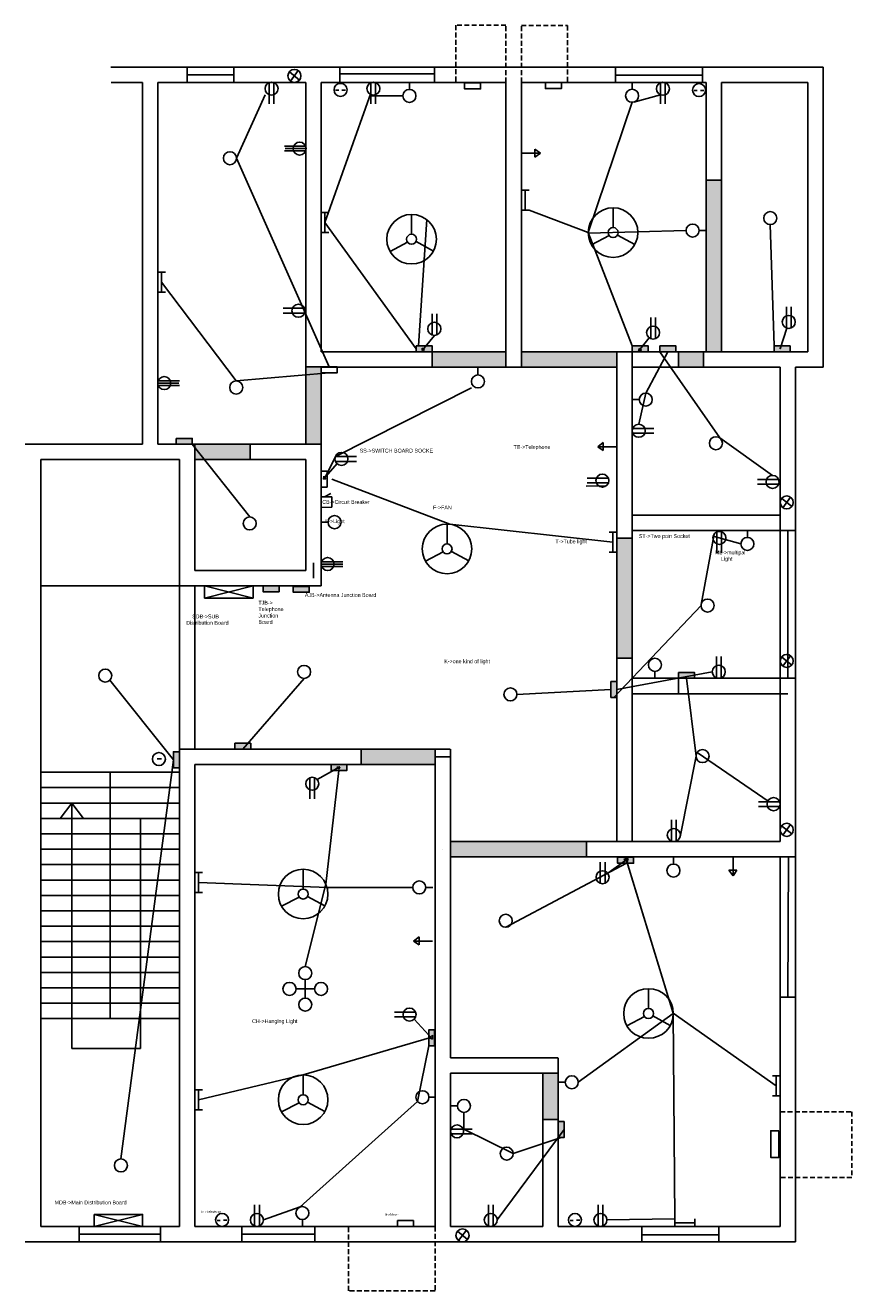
# Model space of a CAD drawing. Header units: inches. Extents: x 1860 to 11603, y -2530 to 624.
# Tile 5 of 9: x 8637 to 9173, y -1040 to -218. Entities that reach past the tile are written whole.
import ezdxf

# ---------------------------------------------------------------- set-up
doc = ezdxf.new("R2010")
doc.units = ezdxf.units.IN
doc.linetypes.add('ACAD_ISO02W100', pattern=[15, 12, -3])
doc.linetypes.add('HIDDEN2', pattern=[4.7625, 3.175, -1.5875])

msp = doc.modelspace()

# ---------------------------------------------------------------- hatches: boundary and pattern name
at = {"linetype": 'HIDDEN2'}
for points in [[(9089.05, -381.93), (9089.05, -318.43), (9079.05, -318.43), (9079.05, -381.93), (9079.05, -429.93), (9089.05, -429.93)], [(9077.29, -429.93), (9061.05, -429.93), (9061.05, -439.93), (9077.29, -439.93)], [(9001.36, -747.93), (8961.05, -747.93), (8913.05, -747.93), (8913.05, -757.93), (8961.05, -757.93), (9001.36, -757.93)]]:
    msp.add_hatch(color=2, dxfattribs=at).paths.add_polyline_path(points)
for color, points in [(5, [(8901.16, -426.1), (8897.09, -426.1), (8895.47, -428.13), (8896.21, -428.62), (8894.69, -429.12), (8894.69, -427.62), (8895.47, -428.13), (8897.09, -426.1), (8890.78, -426.1), (8890.78, -429.93), (8901.16, -429.93)]), (5, [(9041.42, -426.1), (9037.83, -426.1), (9036.11, -428.22), (9036.98, -428.93), (9035.13, -429.43), (9035.47, -427.7), (9036.11, -428.22), (9037.83, -426.1), (9031.05, -426.1), (9031.05, -429.93), (9041.42, -429.93)]), (5, [(9059.35, -426.1), (9048.98, -426.1), (9048.98, -429.93), (9059.35, -429.93)]), (5, [(9133.54, -426.1), (9127.68, -426.1), (9127.25, -427.43), (9127.54, -427.52), (9127.08, -427.97), (9126.99, -427.33), (9127.25, -427.43), (9127.68, -426.1), (9123.16, -426.1), (9123.16, -429.93), (9133.54, -429.93)]), (2, [(8949.05, -429.93), (8901.05, -429.93), (8901.05, -439.93), (8949.05, -439.93)]), (2, [(9021.05, -429.93), (9007.05, -429.93), (8959.05, -429.93), (8959.05, -439.93), (9007.05, -439.93), (9021.05, -439.93)]), (2, [(8829.05, -453.93), (8829.05, -439.93), (8829.05, -439.74), (8819.05, -439.74), (8819.05, -439.93), (8819.05, -453.93), (8819.05, -489.93), (8829.05, -489.93)]), (5, [(8745.42, -486.1), (8735.05, -486.1), (8735.05, -489.93), (8745.42, -489.93)]), (2, [(8783.05, -489.93), (8747.05, -489.93), (8747.05, -499.93), (8783.05, -499.93)]), (2, [(9031.05, -551.02), (9021.05, -551.02), (9021.05, -593.93), (9021.05, -628.9), (9031.05, -628.9), (9031.05, -593.93)]), (5, [(8801.77, -581.93), (8791.4, -581.93), (8791.4, -585.76), (8801.77, -585.76)]), (4, [(8821.36, -582.22), (8810.99, -582.22), (8810.99, -586.05), (8821.36, -586.05)]), (5, [(9071.42, -638.1), (9061.05, -638.1), (9061.05, -641.93), (9071.42, -641.93)]), (5, [(9021.05, -644.01), (9017.22, -644.01), (9017.22, -654.38), (9021.05, -654.38)]), (5, [(8737.05, -689.64), (8733.24, -689.64), (8733.24, -700.02), (8737.05, -700.02)]), (5, [(8783.42, -684.1), (8773.04, -684.1), (8773.04, -687.93), (8783.42, -687.93)]), (2, [(8903.05, -692.93), (8903.05, -687.93), (8855.05, -687.93), (8855.05, -697.93), (8903.05, -697.93)]), (5, [(8845.86, -697.93), (8835.49, -697.93), (8835.49, -701.71), (8837.17, -701.71), (8839.82, -700.22), (8839.24, -699.63), (8841.31, -699.37), (8840.53, -700.94), (8839.82, -700.22), (8837.17, -701.71), (8845.86, -701.71)]), (5, [(9031.87, -758.16), (9021.49, -758.16), (9021.49, -761.99), (9024.05, -761.99), (9026.55, -760.16), (9025.49, -759.4), (9028.31, -758.88), (9027.78, -761.04), (9026.55, -760.16), (9024.05, -761.99), (9031.87, -761.99)]), (5, [(8902.75, -870.25), (8898.92, -870.25), (8898.92, -873.55), (8900.07, -874.8), (8901.36, -873.61), (8901.36, -876.2), (8899.37, -875.44), (8900.07, -874.8), (8898.92, -873.55), (8898.92, -880.62), (8902.75, -880.62)]), (2, [(8983.05, -898.44), (8973.05, -898.44), (8973.05, -928.44), (8983.05, -928.44)]), (5, [(8986.89, -929.73), (8983.05, -929.73), (8983.05, -940.1), (8986.89, -940.1)])]:
    msp.add_hatch(color=color).paths.add_polyline_path(points)

# ---------------------------------------------------------------- linework, layer by layer
for p, q in [((8949.05, -217.85), (8916.5, -217.85)), ((8916.5, -217.85), (8916.5, -254.93)), ((8949.05, -254.93), (8949.05, -217.85)), ((8959.05, -254.93), (8959.05, -218.03)), ((8959.05, -218.03), (8988.98, -218.03)), ((8988.98, -218.03), (8988.98, -254.93)), ((9127.05, -923.43), (9173.47, -923.43)), ((9173.47, -923.43), (9173.47, -966.22)), ((9173.47, -966.22), (9127.05, -966.22)), ((8846.84, -1039.63), (8846.84, -997.93)), ((8903.05, -997.93), (8903.05, -1039.63)), ((8903.05, -1039.63), (8846.84, -1039.63))]:
    msp.add_line(p, q, dxfattribs=at)
for p, q in [((8713.05, -244.93), (8692.49, -244.93)), ((8713.05, -244.93), (8742.05, -244.93)), ((8742.05, -244.93), (8824.05, -244.93)), ((8824.05, -244.93), (8954.05, -244.93)), ((8954.05, -244.93), (9084.05, -244.93)), ((8954.05, -244.93), (9084.05, -244.93)), ((9084.05, -244.93), (9155.05, -244.93)), ((9155.05, -244.93), (9155.05, -439.93)), ((8808.49, -248.02), (8815.03, -253.38)), ((8809.26, -254.11), (8814.26, -247.29)), ((8713.05, -254.93), (8692.87, -254.93)), ((8713.05, -489.93), (8713.05, -254.93)), ((8723.05, -489.93), (8723.05, -254.93)), ((8723.05, -254.93), (8742.05, -254.93)), ((8742.05, -254.93), (8819.05, -254.93)), ((8795.27, -255.07), (8795.27, -268.83)), ((8798.35, -255.02), (8798.35, -268.83)), ((8819.05, -254.93), (8819.05, -439.93)), ((8829.05, -254.93), (8949.05, -254.93)), ((8829.05, -254.93), (8829.05, -429.93)), ((8829.05, -254.93), (8829.05, -429.93)), ((8838.48, -260.02), (8840.49, -260.02)), ((8842.61, -259.94), (8844.81, -259.94)), ((8861.38, -255.06), (8861.38, -268.82)), ((8864.47, -255.01), (8864.47, -268.82)), ((8886.41, -259.43), (8886.41, -254.91)), ((8949.05, -254.93), (8949.05, -439.93)), ((8959.05, -254.93), (9079.05, -254.93)), ((8959.05, -254.93), (8959.05, -439.93)), ((9030.94, -259.39), (9030.94, -254.87)), ((9049.38, -255.14), (9049.38, -268.9)), ((9052.46, -255.09), (9052.46, -268.9)), ((9071.19, -260.17), (9073.21, -260.17)), ((9075.33, -260.09), (9077.53, -260.09)), ((9079.05, -254.93), (9079.05, -381.93)), ((9089.05, -254.93), (9145.05, -254.93)), ((9089.05, -254.93), (9089.05, -381.93)), ((9145.05, -254.93), (9145.05, -429.93)), ((8819.03, -296.33), (8805.26, -296.33)), ((8819.08, -299.42), (8805.26, -299.42)), ((8819.34, -297.94), (8805.63, -297.94)), ((8959.05, -300.78), (8971.38, -300.78)), ((8971.38, -300.78), (8967.72, -298.3)), ((8967.72, -298.3), (8967.72, -303.48)), ((8967.72, -303.48), (8971.38, -300.78)), ((9079.05, -318.43), (9089.05, -318.43)), ((8959.05, -324.91), (8964.05, -324.91)), ((8961.49, -324.91), (8961.49, -337.91)), ((9018.58, -349.21), (9018.58, -336.37)), ((8829.05, -339.31), (8834.05, -339.31)), ((8831.49, -339.31), (8831.49, -352.32)), ((8887.81, -353.52), (8887.81, -340.68)), ((8959.05, -337.91), (8964.05, -337.91)), ((8829.05, -352.32), (8834.05, -352.32)), ((9074.46, -351.12), (9078.98, -351.12)), ((8885.22, -358.73), (8873.81, -364.7)), ((8890.66, -358.34), (8901.93, -364.49)), ((9015.99, -354.42), (9004.58, -360.39)), ((9021.43, -354.03), (9032.7, -360.18)), ((8723.05, -378.08), (8728.05, -378.08)), ((8725.49, -378.08), (8725.49, -391.08)), ((9079.05, -381.93), (9079.05, -429.93)), ((9089.05, -381.93), (9089.05, -429.93)), ((8723.05, -391.08), (8728.05, -391.08)), ((8818.27, -401.6), (8804.51, -401.6)), ((9131.17, -414.42), (9131.17, -400.6)), ((9134.26, -414.37), (9134.26, -400.6)), ((8818.32, -404.69), (8804.51, -404.69)), ((8901.07, -418.93), (8901.07, -405.12)), ((8904.16, -418.88), (8904.16, -405.12)), ((9043.12, -421.42), (9043.12, -407.61)), ((9046.21, -421.37), (9046.21, -407.61)), ((9127.08, -427.97), (9131.37, -414.49)), ((8902.56, -419.2), (8894.69, -429.12)), ((9042.08, -420.85), (9035.13, -429.43)), ((8901.05, -429.93), (8829.05, -429.93)), ((8894.69, -429.12), (8894.69, -427.62)), ((8894.69, -427.62), (8896.21, -428.62)), ((8896.21, -428.62), (8894.69, -429.12)), ((8901.05, -429.93), (8901.05, -439.93)), ((8901.05, -429.93), (8949.05, -429.93)), ((9007.05, -429.93), (8959.05, -429.93)), ((9031.05, -429.93), (9007.05, -429.93)), ((9021.05, -439.93), (9021.05, -429.93)), ((9031.05, -540.93), (9031.05, -429.93)), ((9061.05, -429.93), (9031.05, -429.93)), ((9035.13, -429.43), (9035.47, -427.7)), ((9036.98, -428.93), (9035.13, -429.43)), ((9035.47, -427.7), (9036.98, -428.93)), ((9061.05, -429.93), (9132.05, -429.93)), ((9061.05, -429.93), (9132.05, -429.93)), ((9061.05, -429.93), (9132.05, -429.93)), ((9061.05, -429.93), (9061.05, -439.93)), ((9077.29, -429.93), (9077.29, -439.93)), ((9127.08, -427.97), (9126.99, -427.33)), ((9126.99, -427.33), (9127.54, -427.52)), ((9127.54, -427.52), (9127.08, -427.97)), ((9127.08, -427.97), (9127.08, -427.97)), ((9132.05, -429.93), (9145.05, -429.93)), ((8829.05, -439.74), (8819.05, -439.74)), ((8819.05, -439.93), (8819.05, -453.93)), ((8829.05, -439.93), (8829.05, -453.93)), ((8901.05, -439.93), (8829.05, -439.93)), ((8901.05, -439.93), (8949.05, -439.93)), ((8930.9, -444.92), (8930.9, -440.41)), ((9007.05, -439.93), (8959.05, -439.93)), ((9021.05, -439.93), (9007.05, -439.93)), ((9021.05, -545.93), (9021.05, -439.93)), ((9061.05, -439.93), (9031.05, -439.93)), ((9061.05, -439.93), (9127.05, -439.93)), ((9127.05, -535.93), (9127.05, -439.93)), ((9137.05, -540.93), (9137.05, -439.93)), ((9137.05, -439.93), (9155.05, -439.93)), ((8723.05, -450.24), (8736.76, -450.24)), ((8723.32, -448.76), (8737.13, -448.76)), ((8723.37, -451.85), (8737.13, -451.85)), ((8819.05, -453.93), (8819.05, -489.93)), ((8829.05, -453.93), (8829.05, -489.93)), ((9035.57, -460.94), (9031.05, -460.94)), ((9031.32, -479.72), (9045.13, -479.72)), ((9031.37, -482.81), (9045.13, -482.81)), ((8637.05, -489.93), (8713.05, -489.93)), ((8642.05, -489.93), (8713.05, -489.93)), ((8723.05, -489.93), (8747.05, -489.93)), ((8747.05, -489.93), (8747.05, -561.93)), ((8747.05, -489.93), (8783.05, -489.93)), ((8829.05, -489.93), (8783.05, -489.93)), ((8783.05, -489.93), (8783.05, -499.93)), ((8829.05, -571.93), (8829.05, -489.93)), ((9012.26, -488.86), (9008.6, -491.57)), ((9020.93, -491.57), (9008.6, -491.57)), ((9008.6, -491.57), (9012.26, -494.04)), ((9012.26, -494.04), (9012.26, -488.86)), ((8647.05, -576.93), (8647.05, -499.93)), ((8647.05, -499.93), (8718.05, -499.93)), ((8718.05, -499.93), (8737.05, -499.93)), ((8737.05, -499.93), (8737.05, -566.93)), ((8783.05, -499.93), (8747.05, -499.93)), ((8819.05, -499.93), (8783.05, -499.93)), ((8819.05, -561.93), (8819.05, -499.93)), ((8838.31, -497.94), (8852.12, -497.94)), ((8838.36, -501.03), (8852.12, -501.03)), ((8839.41, -502.53), (8830.54, -512.51)), ((8830.54, -512.51), (8830.88, -510.7)), ((8832.05, -512.41), (8830.54, -512.51)), ((8830.88, -510.7), (8832.05, -512.41)), ((9014.24, -516.9), (9001.06, -517.25)), ((9015.54, -511.97), (9001.78, -511.97)), ((9015.59, -515.06), (9001.78, -515.06)), ((9126.02, -512.77), (9112.26, -512.77)), ((9126.07, -515.86), (9112.26, -515.86)), ((8829.05, -524.08), (8835.93, -524.08)), ((8831.32, -524.08), (8835.37, -521.88)), ((8831.32, -524.08), (8835.56, -524.08)), ((8835.93, -524.08), (8835.93, -530.89)), ((9128.01, -525.02), (9134.56, -530.39)), ((9128.78, -531.12), (9133.79, -524.29)), ((8835.93, -530.89), (8829.05, -530.93)), ((8833.57, -540.53), (8829.05, -540.53)), ((8910.8, -554.65), (8910.8, -541.81)), ((9127.05, -535.93), (9031.05, -535.93)), ((9031.05, -545.93), (9031.05, -540.93)), ((9127.05, -535.93), (9127.05, -545.93)), ((9137.05, -646.93), (9137.05, -540.93)), ((9015.98, -547.1), (9020.97, -547.1)), ((9018.41, -547.09), (9018.41, -560.1)), ((9021.05, -593.93), (9021.05, -545.93)), ((9127.05, -545.93), (9031.05, -545.93)), ((9031.05, -593.93), (9031.05, -545.93)), ((9085.97, -546.82), (9085.97, -560.59)), ((9089.06, -546.77), (9089.06, -560.59)), ((9105.75, -550.4), (9105.75, -545.88)), ((9127.05, -646.93), (9127.05, -545.93)), ((9127.05, -545.93), (9137.05, -545.93)), ((9132.05, -641.93), (9132.05, -545.93)), ((9031.05, -551.02), (9021.05, -551.02)), ((8737.05, -566.93), (8737.05, -603.93)), ((8747.05, -561.93), (8747.05, -571.93)), ((8819.05, -561.93), (8819.05, -571.93)), ((8829.32, -566.22), (8843.13, -566.22)), ((8908.21, -559.87), (8896.8, -565.84)), ((8913.65, -559.48), (8924.92, -565.63)), ((9015.98, -560.1), (9020.97, -560.1)), ((8747.05, -571.93), (8819.05, -571.93)), ((8829.05, -567.7), (8843.19, -567.7)), ((8829.05, -571.93), (8829.05, -581.93)), ((8829.37, -569.31), (8843.13, -569.31)), ((8647.05, -692.93), (8647.05, -576.93)), ((8737.05, -581.85), (8647.05, -581.85)), ((8737.05, -581.85), (8747.05, -581.93)), ((8747.05, -581.93), (8829.05, -581.93)), ((8747.05, -581.93), (8747.05, -603.93)), ((8753.4, -581.93), (8784.88, -589.79)), ((8753.4, -589.79), (8784.88, -581.93)), ((9021.05, -651.93), (9021.05, -593.93)), ((9031.05, -651.93), (9031.05, -593.93)), ((8737.05, -603.93), (8737.05, -687.93)), ((8747.05, -603.93), (8747.05, -687.93)), ((9021.05, -628.9), (9031.05, -628.9)), ((9085.72, -641.66), (9085.72, -627.85)), ((9088.81, -641.61), (9088.81, -627.85)), ((9128.01, -627.98), (9134.56, -633.35)), ((9128.78, -634.07), (9133.79, -627.25)), ((9045.77, -637.41), (9045.77, -641.93)), ((9061.05, -641.93), (9031.05, -641.93)), ((9061.05, -641.93), (9132.05, -641.93)), ((9061.05, -641.93), (9061.05, -651.93)), ((9127.05, -747.93), (9127.05, -646.93)), ((9132.05, -641.93), (9137.05, -641.93)), ((9137.05, -752.93), (9137.05, -646.93)), ((9021.05, -747.93), (9021.05, -651.93)), ((9031.05, -747.93), (9031.05, -651.93)), ((9061.05, -651.93), (9031.05, -651.93)), ((9061.05, -651.93), (9132.05, -651.93)), ((8737.05, -997.93), (8737.05, -687.93)), ((8737.05, -687.93), (8855.05, -687.93)), ((8855.05, -687.93), (8855.05, -697.93)), ((8855.05, -687.93), (8912.77, -687.93)), ((8903.05, -692.93), (8903.05, -687.93)), ((8913.05, -692.93), (8913.05, -687.93)), ((8647.05, -997.93), (8647.05, -692.93)), ((8722.59, -694.24), (8725.35, -694.24)), ((8747.05, -997.93), (8747.05, -697.93)), ((8747.05, -697.93), (8855.05, -697.93)), ((8855.05, -697.93), (8903.05, -697.93)), ((8903.05, -997.93), (8903.05, -692.93)), ((8903.05, -692.93), (8913.05, -692.93)), ((8913.05, -888.44), (8913.05, -692.93)), ((8737.05, -702.93), (8647.05, -702.93)), ((8692.05, -702.93), (8692.05, -862.93)), ((8821.75, -706.49), (8821.75, -720.25)), ((8824.84, -706.44), (8824.84, -720.25)), ((8826.59, -707.68), (8841.31, -699.37)), ((8841.31, -699.37), (8839.24, -699.63)), ((8839.24, -699.63), (8840.53, -700.94)), ((8840.53, -700.94), (8841.31, -699.37)), ((8737.05, -712.93), (8647.05, -712.93)), ((8737.05, -722.93), (8647.05, -722.93)), ((8667.3, -722.93), (8659.58, -732.93)), ((8667.3, -882.45), (8667.3, -722.93)), ((8667.3, -722.93), (8674.83, -732.93)), ((9126.69, -722.05), (9112.93, -722.05)), ((9126.74, -725.14), (9112.93, -725.14)), ((8737.05, -732.93), (8647.05, -732.93)), ((8711.8, -732.93), (8711.8, -862.93)), ((9056.54, -747.66), (9056.54, -733.85)), ((9059.63, -747.61), (9059.63, -733.85)), ((9128.01, -737.65), (9134.56, -743.01)), ((9128.78, -743.74), (9133.79, -736.92)), ((8737.05, -742.93), (8647.05, -742.93)), ((8737.05, -752.93), (8647.05, -752.93)), ((8908.05, -752.93), (8908.05, -752.93)), ((8961.05, -747.93), (8913.05, -747.93)), ((9026.05, -747.93), (8961.05, -747.93)), ((9001.36, -747.93), (9001.36, -757.93)), ((9127.05, -747.93), (9026.05, -747.93)), ((9127.05, -747.93), (9031.05, -747.93)), ((9137.05, -848.93), (9137.05, -752.93)), ((8737.05, -762.93), (8647.05, -762.93)), ((8961.05, -757.93), (8913.05, -757.93)), ((9026.05, -757.93), (8961.05, -757.93)), ((9010.27, -775.07), (9010.27, -761.25)), ((9013.36, -775.02), (9013.36, -761.25)), ((9015.11, -768.54), (9028.31, -758.88)), ((9028.31, -758.88), (9025.49, -759.4)), ((9025.49, -759.4), (9027.78, -761.04)), ((9127.05, -757.93), (9026.05, -757.93)), ((9027.78, -761.04), (9028.31, -758.88)), ((9057.8, -762.55), (9057.8, -758.03)), ((9096.47, -757.88), (9096.47, -770.21)), ((9127.05, -848.93), (9127.05, -757.93)), ((8747.05, -768.06), (8752.05, -768.06)), ((8749.49, -768.06), (8749.49, -781.06)), ((8817.39, -778.78), (8817.39, -765.94)), ((9098.94, -766.55), (9093.77, -766.55)), ((9093.77, -766.55), (9096.47, -770.21)), ((9096.47, -770.21), (9098.94, -766.55)), ((8737.05, -772.93), (8647.05, -772.93)), ((8897.04, -777.74), (8901.56, -777.74)), ((8737.05, -782.93), (8647.05, -782.93)), ((8747.05, -781.06), (8752.05, -781.06)), ((8814.8, -783.99), (8803.39, -789.96)), ((8820.24, -783.6), (8831.51, -789.75)), ((8737.05, -792.93), (8647.05, -792.93)), ((8737.05, -802.93), (8647.05, -802.93)), ((8737.05, -812.93), (8647.05, -812.93)), ((8892.66, -809.88), (8889, -812.58)), ((8901.33, -812.58), (8889, -812.58)), ((8889, -812.58), (8892.66, -815.05)), ((8892.66, -815.05), (8892.66, -809.88)), ((8737.05, -822.93), (8647.05, -822.93)), ((8737.05, -832.93), (8647.05, -832.93)), ((8818.78, -849.64), (8818.78, -837.64)), ((8737.05, -842.93), (8647.05, -842.93)), ((8818.78, -843.64), (8812.78, -843.64)), ((8818.78, -843.64), (8824.78, -843.64)), ((9041.58, -856.36), (9041.58, -843.52)), ((8737.05, -852.93), (8647.05, -852.93)), ((9127.05, -997.93), (9127.05, -848.93)), ((9137.05, -1007.93), (9137.05, -848.93)), ((8890.38, -858.74), (8876.61, -858.74)), ((8890.43, -861.83), (8876.61, -861.83)), ((9038.98, -861.57), (9027.57, -867.54)), ((9044.42, -861.18), (9055.69, -867.33)), ((8737.05, -862.93), (8647.05, -862.93)), ((8711.8, -862.93), (8711.8, -882.45)), ((8889.48, -863.31), (8901.36, -876.2)), ((8901.36, -873.61), (8899.37, -875.44)), ((8899.37, -875.44), (8901.36, -876.2)), ((8901.36, -876.2), (8901.36, -873.61)), ((8711.8, -882.45), (8667.3, -882.45)), ((8978.05, -888.44), (8913.05, -888.44)), ((8978.05, -888.44), (8983.05, -888.44)), ((8983.05, -928.44), (8983.05, -888.6)), ((8817.39, -912.39), (8817.39, -899.55)), ((8913.05, -997.93), (8913.05, -898.44)), ((8973.05, -898.44), (8913.05, -898.44)), ((8973.05, -928.44), (8973.05, -898.44)), ((8973.05, -898.44), (8983.05, -898.44)), ((9121.97, -900.05), (9126.97, -900.05)), ((9124.41, -900.05), (9124.41, -913.06)), ((8747.05, -909.2), (8752.05, -909.2)), ((8749.49, -909.2), (8749.49, -922.2)), ((8987.57, -904.29), (8983.05, -904.29)), ((8814.8, -917.6), (8803.39, -923.57)), ((8820.24, -917.21), (8831.51, -923.36)), ((8899.05, -913.96), (8903.57, -913.96)), ((8917.57, -919.63), (8913.05, -919.63)), ((9121.97, -913.06), (9126.97, -913.06)), ((8747.05, -922.2), (8752.05, -922.2)), ((8973.05, -928.44), (8973.05, -997.93)), ((8973.05, -928.44), (8983.05, -928.44)), ((8983.05, -928.44), (8983.05, -997.93)), ((8913.32, -934.68), (8927.13, -934.68)), ((8913.37, -937.77), (8927.13, -937.77)), ((8785.9, -997.66), (8785.9, -983.85)), ((8788.98, -997.61), (8788.98, -983.85)), ((8937.65, -997.66), (8937.65, -983.85)), ((8940.74, -997.61), (8940.74, -983.85)), ((9008.92, -997.66), (9008.92, -983.85)), ((9012.01, -997.61), (9012.01, -983.85)), ((8681.65, -990.07), (8713.13, -997.93)), ((8681.65, -997.93), (8713.13, -990.07)), ((8761.58, -993.95), (8763.59, -993.95)), ((8765.71, -993.87), (8767.92, -993.87)), ((8816.9, -993.41), (8816.9, -997.93)), ((8990.65, -993.95), (8992.67, -993.95)), ((8994.79, -993.87), (8996.99, -993.87)), ((9058.6, -997.93), (9058.6, -992.94)), ((9071.61, -997.93), (9071.61, -992.94)), ((8737.05, -997.93), (8647.05, -997.93)), ((8672.11, -1002.93), (8672.11, -997.93)), ((8672.11, -997.93), (8672.11, -1007.93)), ((8724.71, -1002.93), (8724.71, -997.93)), ((8724.71, -997.93), (8724.71, -1007.93)), ((8903.05, -997.93), (8747.05, -997.93)), ((8973.05, -997.93), (8913.05, -997.93)), ((8917.58, -1001.02), (8924.12, -1006.38)), ((8918.35, -1007.11), (8923.35, -1000.29)), ((9127.05, -997.93), (8983.05, -997.93)), ((9058.6, -995.49), (9071.61, -995.49)), ((8742.05, -1007.93), (8637.05, -1007.93)), ((8672.11, -1002.93), (8724.71, -1002.93)), ((8908.05, -1007.93), (8742.05, -1007.93)), ((8978.05, -1007.93), (8908.05, -1007.93)), ((9137.05, -1007.93), (8978.05, -1007.93))]:
    msp.add_line(p, q)
at = {"color": 3}
for p, q in [((8742.05, -244.93), (8742.05, -254.93)), ((8772.3, -244.93), (8772.3, -254.93)), ((8841.17, -254.93), (8841.17, -244.93)), ((8902.64, -244.93), (8902.64, -254.93)), ((9020.24, -254.93), (9020.24, -244.93)), ((9076.72, -250.15), (9076.72, -244.93)), ((8742.05, -249.93), (8772.3, -249.93)), ((8841.39, -249.43), (8902.64, -249.43)), ((9020.16, -250.15), (9076.72, -250.15)), ((9076.72, -250.15), (9076.72, -254.93)), ((9127.05, -757.93), (9137.05, -757.93)), ((9132.05, -848.93), (9132.43, -757.96)), ((9127.05, -848.93), (9137.05, -848.93)), ((8777.62, -1002.93), (8777.62, -997.93)), ((8777.62, -997.93), (8777.62, -1007.93)), ((8825.05, -1002.93), (8825.05, -997.93)), ((8825.05, -997.93), (8825.05, -1007.93)), ((9037.15, -1007.93), (9037.15, -997.93)), ((9087.27, -997.93), (9087.27, -1007.93)), ((8777.62, -1002.93), (8825.05, -1002.93)), ((9086.97, -1003.45), (9037.34, -1003.45))]:
    msp.add_line(p, q, dxfattribs=at)
at = {"color": 4}
for p, q in [((8792.64, -262.9), (8774.14, -304.15)), ((8861.38, -261.94), (8831.49, -345.81)), ((9049.38, -262.97), (9032.05, -267.71)), ((8882.17, -263.66), (8861.38, -263.66)), ((9030.94, -267.86), (9002.49, -352.46)), ((8774.14, -304.15), (8834.24, -439.74)), ((8897.59, -343.99), (8892.38, -426.1)), ((9002.49, -352.46), (8964.05, -337.91)), ((8831.49, -345.81), (8890.78, -428.01)), ((9002.49, -352.46), (9031.05, -426.1)), ((9066, -351.12), (9002.5, -352.92)), ((9120.66, -347.31), (9123.16, -426.1)), ((8725.49, -384.58), (8773.94, -448.83)), ((9039.8, -456.71), (9054.17, -429.93)), ((9087.79, -485.83), (9048.98, -429.93)), ((8773.94, -448.83), (8834.24, -443.58)), ((8926.67, -453.39), (8838.31, -497.94)), ((9035.28, -476.97), (9039.8, -456.71)), ((8782.72, -537.13), (8745.42, -489.93)), ((9122.11, -510.15), (9087.79, -485.83)), ((8838.31, -497.94), (8831.29, -512.46)), ((8912.57, -541.91), (8835.93, -512.51)), ((9018.41, -553.6), (8912.57, -541.91)), ((9084.11, -548.32), (9075.75, -593.89)), ((9101.52, -554.63), (9083.51, -549.6)), ((9075.68, -594.66), (9019.13, -654.38)), ((9082.97, -637.7), (9021.05, -649.2)), ((8691.96, -643.12), (8733.24, -694.83)), ((8818.01, -641.97), (8778.23, -687.93)), ((8956.2, -652.35), (9017.22, -649.2)), ((9072.42, -692.43), (9066.24, -641.93)), ((9119.81, -722.05), (9073.16, -690.03)), ((8699.09, -954.05), (8733.24, -694.83)), ((9062.26, -743.7), (9072.42, -692.43)), ((8832.15, -775.6), (8840.67, -701.71)), ((9027.3, -761.99), (8948.87, -803.62)), ((9057.67, -859.5), (9026.68, -758.16)), ((8833.49, -777.74), (8749.49, -774.56)), ((8818.78, -829.18), (8832.15, -775.6)), ((8888.58, -777.74), (8833.49, -777.74)), ((8996.03, -904.29), (9057.67, -859.61)), ((9124.41, -906.56), (9057.67, -859.5)), ((9058.6, -992.94), (9057.67, -859.5)), ((8817.39, -899.55), (8899.37, -875.44)), ((8891.67, -916.79), (8898.92, -880.62)), ((8749.49, -915.7), (8817.39, -899.55)), ((8815.48, -985.19), (8891.67, -916.79)), ((8921.8, -923.86), (8921.8, -934.68)), ((8921.8, -934.68), (8953.76, -950.64)), ((8943.37, -993.7), (8986.89, -934.91)), ((8953.76, -950.64), (8984.97, -940.1)), ((8791.61, -993.7), (8815.48, -985.19)), ((9014.63, -993.7), (9058.6, -992.94))]:
    msp.add_line(p, q, dxfattribs=at)
at = {"linetype": 'ACAD_ISO02W100'}
for p, q in [((8959.05, -439.93), (8949.05, -439.93)), ((8824.05, -566.93), (8824.05, -576.93))]:
    msp.add_line(p, q, dxfattribs=at)
for points in [[(8922.22, -255.3), (8932.59, -255.3), (8932.59, -259.14), (8922.22, -259.14)], [(8974.67, -255.06), (8985.04, -255.06), (8985.04, -258.89), (8974.67, -258.89)], [(8890.78, -426.1), (8901.16, -426.1), (8901.16, -429.93), (8890.78, -429.93)], [(9031.05, -426.1), (9041.42, -426.1), (9041.42, -429.93), (9031.05, -429.93)], [(9048.98, -426.1), (9059.35, -426.1), (9059.35, -429.93), (9048.98, -429.93)], [(9123.16, -426.1), (9133.54, -426.1), (9133.54, -429.93), (9123.16, -429.93)], [(8829.05, -439.74), (8839.42, -439.74), (8839.42, -443.58), (8829.05, -443.58)], [(8735.05, -486.1), (8745.42, -486.1), (8745.42, -489.93), (8735.05, -489.93)], [(8832.89, -507.32), (8832.89, -517.69), (8829.05, -517.69), (8829.05, -507.32)], [(8753.4, -581.93), (8784.88, -581.93), (8784.88, -589.79), (8753.4, -589.79)], [(8791.4, -581.93), (8801.77, -581.93), (8801.77, -585.76), (8791.4, -585.76)], [(8810.99, -582.22), (8821.36, -582.22), (8821.36, -586.05), (8810.99, -586.05)], [(9061.05, -638.1), (9071.42, -638.1), (9071.42, -641.93), (9061.05, -641.93)], [(9021.05, -644.01), (9021.05, -654.38), (9017.22, -654.38), (9017.22, -644.01)], [(8737.07, -689.64), (8737.07, -700.02), (8733.24, -700.02), (8733.24, -689.64)], [(8773.04, -684.1), (8783.42, -684.1), (8783.42, -687.93), (8773.04, -687.93)], [(8835.49, -697.88), (8845.86, -697.88), (8845.86, -701.71), (8835.49, -701.71)], [(9021.49, -758.16), (9031.87, -758.16), (9031.87, -761.99), (9021.49, -761.99)], [(8902.75, -870.25), (8902.75, -880.62), (8898.92, -880.62), (8898.92, -870.25)], [(8986.89, -929.73), (8986.89, -940.1), (8983.05, -940.1), (8983.05, -929.73)], [(9126.25, -935.78), (9120.99, -935.78), (9120.99, -953.12), (9126.25, -953.12)], [(8681.65, -990.07), (8713.13, -990.07), (8713.13, -997.93), (8681.65, -997.93)], [(8878.58, -994.1), (8888.95, -994.1), (8888.95, -997.93), (8878.58, -997.93)]]:
    msp.add_lwpolyline(points, close=True)
for centre, radius in [((8811.76, -250.7), 4.23), ((8862.98, -258.97), 4.23), ((8796.87, -258.98), 4.23), ((8841.67, -259.77), 4.23), ((8886.41, -263.66), 4.23), ((9030.94, -263.62), 4.23), ((9050.98, -259.06), 4.23), ((9074.39, -259.92), 4.23), ((8815.11, -297.94), 4.23), ((8769.9, -304.15), 4.23), ((9018.58, -352.46), 16.09), ((8887.81, -356.77), 16.09), ((9120.66, -343.08), 4.23), ((9018.58, -352.46), 3.25), ((9070.23, -351.12), 4.23), ((8887.81, -356.77), 3.25), ((8814.36, -403.21), 4.23), ((8902.56, -414.97), 4.23), ((9132.65, -410.45), 4.23), ((9044.6, -417.45), 4.23), ((8727.28, -450.24), 4.23), ((8773.94, -453.06), 4.23), ((8930.9, -449.16), 4.23), ((9039.8, -460.94), 4.23), ((9035.28, -481.2), 4.23), ((9085.35, -489.28), 4.23), ((8842.28, -499.42), 4.23), ((9011.63, -513.57), 4.23), ((9122.11, -514.38), 4.23), ((9131.28, -527.71), 4.23), ((8782.72, -541.36), 4.23), ((8837.8, -540.53), 4.23), ((8910.8, -557.91), 16.09), ((9087.58, -550.74), 4.23), ((9105.75, -554.63), 4.23), ((8910.8, -557.91), 3.25), ((8833.28, -567.7), 4.23), ((9079.91, -594.66), 4.23), ((9045.77, -633.18), 4.23), ((9131.28, -630.66), 4.23), ((8688.92, -640.18), 4.23), ((8818.01, -637.74), 4.23), ((9087.2, -637.7), 4.23), ((8951.97, -652.35), 4.23), ((8723.76, -694.34), 4.23), ((9076.65, -692.43), 4.23), ((8823.36, -710.41), 4.23), ((9122.77, -723.66), 4.23), ((9058.02, -743.7), 4.23), ((9131.28, -740.33), 4.23), ((9057.8, -766.78), 4.23), ((8817.39, -782.03), 16.09), ((9011.75, -771.1), 4.23), ((8817.39, -782.03), 3.25), ((8892.81, -777.74), 4.23), ((8948.87, -799.39), 4.23), ((8818.78, -833.41), 4.23), ((8808.54, -843.64), 4.23), ((8829.01, -843.64), 4.23), ((9041.58, -859.61), 16.09), ((8818.78, -853.87), 4.23), ((8886.46, -860.35), 4.23), ((9041.58, -859.61), 3.25), ((8817.39, -915.64), 16.09), ((8991.8, -904.29), 4.23), ((8894.82, -913.96), 4.23), ((8817.39, -915.64), 3.25), ((8921.8, -919.63), 4.23), ((8917.28, -936.16), 4.23), ((8949.53, -950.64), 4.23), ((8699.09, -958.28), 4.23), ((8816.9, -989.18), 4.23), ((8764.77, -993.7), 4.23), ((8787.38, -993.7), 4.23), ((8939.14, -993.7), 4.23), ((8993.85, -993.7), 4.23), ((9010.4, -993.7), 4.23), ((8920.85, -1003.7), 4.23)]:
    msp.add_circle(centre, radius)

# ---------------------------------------------------------------- texts
at = {"attachment_point": 1}
for s, insert, char_height, width in [('^I^I^ISS->SWITCH BOARD SOCKE\\P\\P\\P\\P     \\P\\P\\P\\P      CB->Circuit Breaker\\P\\P\\P        L->Light\\P\\P\\P\\P\\P\\P     \\P^I', (8824.08, -492.82), 2.5, 103.4976), ('\\P\\P\\P      \\P           TE->Telephone', (8943.46, -473.8), 2.5, 87.5962), (' ^I^IF->FAN^I', (8881.68, -529.75), 2.5, 77.7953), ('\\P\\P\\P\\P\\P\\PT->Tube light', (8981.14, -526.83), 2.5, 39.9137), ('\\P\\P\\P\\P         ML->multipal\\P             Light', (9076.07, -542.26), 2.5, 75.4403), ('\\P\\P\\PTJB->\\PTelephone\\PJunction\\PBoard', (8788.37, -579.11), 2.5, 17.3648), ('\\P\\P^IAJB->Antenna Junction Board', (8808.55, -578.24), 2.5, 91.8165), ('\\P\\P\\P\\P\\P\\P    SDB->SUB             Distribution Board', (8741.54, -575.5), 2.5, 42.7574), ('K->one kind of light', (8909.02, -629.62), 2.5, 66.3726), ('\\P\\PCH->Hanging Light', (8784.25, -855.01), 2.5, 72.3858), ('\\P\\P       MDB->Main Distribution Board', (8649.36, -972.74), 2.5, 87.6887), ('\\P\\P\\P      Tv->Television', (8747.05, -980.1), 1.5, 45.8141), ('       \\P    \\P          M->Motor', (8864.53, -984.49), 1.5, 38.5205)]:
    msp.add_mtext(s, dxfattribs=dict(at, insert=insert, char_height=char_height, width=width))
at = {"linetype": 'HIDDEN2', "insert": (9034.34, -548.32), "char_height": 2.5, "width": 66.2106, "attachment_point": 1}
msp.add_mtext(' ST->Two poin Socket', dxfattribs=at)

doc.saveas('drawing.dxf')
